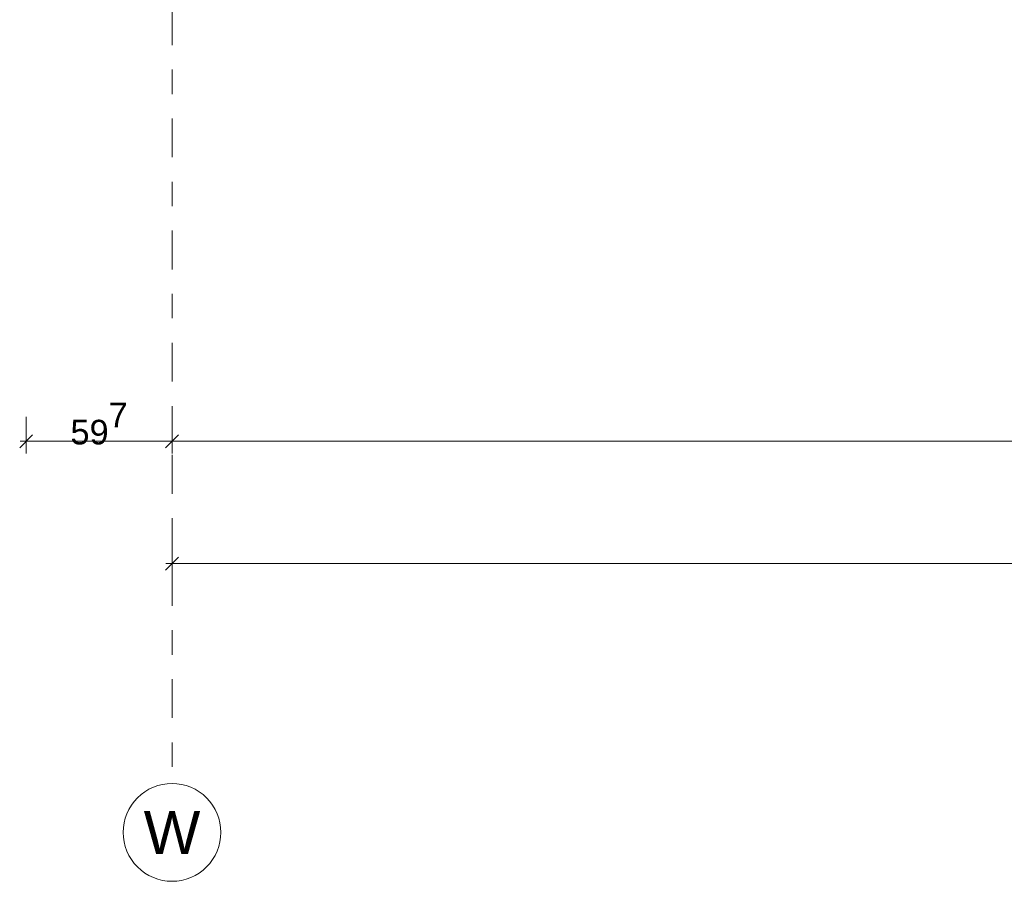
# Model space of a CAD drawing. Header units: metres. Extents: x -180 to 4, y -47 to 4.
# Tile 1 of 256: x -176.04 to -172.01, y -46.57 to -43.05. Entities that reach past the tile are written whole.
import ezdxf

# ---------------------------------------------------------------- set-up
doc = ezdxf.new("R2010")
doc.units = ezdxf.units.M
doc.header["$LTSCALE"] = 0.05
doc.header["$PDMODE"] = 1
doc.header["$PDSIZE"] = -2
doc.linetypes.add('Linienart-53', pattern=[5.291531, 3.175, -1.058062, 0.352704, -0.705764])
doc.layers.get('0').update_dxf_attribs({"lineweight": 25})
doc.layers.add('70 -71 Achsen- 1 Gebäudeachsen', color=7, linetype='Linienart-53', lineweight=18)
doc.layers.add('Keine', color=7, linetype='Continuous', lineweight=9)
doc.layers.add('70 -76 Bemaßung- 2 Allgemein', color=7, linetype='Continuous', lineweight=5, true_color=0x6666cc)
doc.styles.add('Arial', font='arial.ttf')
doc.dimstyles.new('k+k_klein', dxfattribs={"dimtxt": 0.075516, "dimasz": 0.05302, "dimexe": 0.05, "dimexo": 0.15, "dimgap": 0.005, "dimtad": 1, "dimdec": 3, "dimtxsty": 'Arial', "dimblk": 'VW_SLASH-2', "dimblk1": 'VW_SLASH-2', "dimblk2": 'VW_SLASH-2', "dimcen": 0, "dimdle": 0.025, "dimadec": 3, "dimazin": 0, "dimtfac": 0.75, "dimtdec": 3, "dimtix": 1, "dimtmove": 0, "dimatfit": 0, "dimldrblk": 'VW_FILLEDARROW', "dimfxl": 0.1, "dimfxlon": 1, "dimfrac": 2, "dimtolj": 1, "dimarcsym": 0})

# ---------------------------------------------------------------- blocks, each defined once
blk = doc.blocks.new('VW_SLASH-2')
at = {"color": 0, "linetype": 'ByBlock', "lineweight": -2, "transparency": 16777216}
blk.add_line((0.472, 0), (-1, 0), dxfattribs=at)
at = {"color": 0, "lineweight": 5, "transparency": 16777216, "flags": 128}
blk.add_lwpolyline([(0.5, 0.5), (-0.5, -0.5)], dxfattribs=at)
blk = doc.blocks.new('*D2208')
at = {"layer": '70 -76 Bemaßung- 2 Allgemein', "color": 0, "lineweight": -2}
for p, q in [((-175.421, -45.172), (-175.421, -45.322)), ((-167.821, -45.172), (-167.821, -45.322)), ((-167.874, -45.272), (-175.368, -45.272))]:
    blk.add_line(p, q, dxfattribs=at)
at = {"layer": 'Defpoints', "color": 0}
for p in [(-175.421, -42.294), (-167.821, -42.294), (-175.421, -45.272)]:
    blk.add_point(p, dxfattribs=at)
at = {"layer": '70 -76 Bemaßung- 2 Allgemein', "color": 0, "lineweight": -2, "xscale": 0.05302001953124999, "yscale": 0.05302001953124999, "zscale": 0.05302001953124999, "rotation": 180}
blk.add_blockref('VW_SLASH-2', (-175.421, -45.272), dxfattribs=at)
at = {"layer": '70 -76 Bemaßung- 2 Allgemein', "color": 0, "lineweight": -2, "xscale": 0.05302001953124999, "yscale": 0.05302001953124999, "zscale": 0.05302001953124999}
blk.add_blockref('VW_SLASH-2', (-167.821, -45.272), dxfattribs=at)
at = {"layer": '70 -76 Bemaßung- 2 Allgemein', "color": 0, "insert": (-171.621, -45.2066), "char_height": 0.10069, "attachment_point": 5, "style": 'Arial'}
blk.add_mtext('\\A1;7,60', dxfattribs=at)
blk = doc.blocks.new('VW_FILLEDARROW')
at = {"linetype": 'Continuous', "lineweight": 0, "transparency": 16777216}
blk.add_hatch(color=0, dxfattribs=at).paths.add_polyline_path([(-2.829, 0.758), (0, 0), (-2.829, -0.758)])
at = {"color": 0, "lineweight": 5, "transparency": 16777216, "flags": 128}
blk.add_lwpolyline([(-2.829, 0.758), (0, 0), (-2.829, -0.758)], close=True, dxfattribs=at)
blk = doc.blocks.new('*D2260')
at = {"layer": '70 -76 Bemaßung- 2 Allgemein', "color": 0, "lineweight": -2}
for p, q in [((-176.018, -44.672), (-176.018, -44.822)), ((-175.421, -44.672), (-175.421, -44.822)), ((-175.474, -44.772), (-175.965, -44.772))]:
    blk.add_line(p, q, dxfattribs=at)
at = {"layer": 'Defpoints', "color": 0}
for p in [(-176.018, -31.197), (-175.421, -31.197), (-176.018, -44.772)]:
    blk.add_point(p, dxfattribs=at)
at = {"layer": '70 -76 Bemaßung- 2 Allgemein', "color": 0, "lineweight": -2, "xscale": 0.05302001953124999, "yscale": 0.05302001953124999, "zscale": 0.05302001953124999, "rotation": 180}
blk.add_blockref('VW_SLASH-2', (-176.018, -44.772), dxfattribs=at)
at = {"layer": '70 -76 Bemaßung- 2 Allgemein', "color": 0, "lineweight": -2, "xscale": 0.05302001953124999, "yscale": 0.05302001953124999, "zscale": 0.05302001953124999}
blk.add_blockref('VW_SLASH-2', (-175.421, -44.772), dxfattribs=at)
at = {"layer": '70 -76 Bemaßung- 2 Allgemein', "color": 0, "insert": (-175.7195, -44.6997), "char_height": 0.100689, "attachment_point": 5, "style": 'Arial'}
blk.add_mtext('\\A1;59\\S7^ ;', dxfattribs=at)
blk = doc.blocks.new('*D2261')
at = {"layer": '70 -76 Bemaßung- 2 Allgemein', "color": 0, "lineweight": -2}
for p, q in [((-175.421, -44.672), (-175.421, -44.822)), ((-160.221, -44.872), (-160.221, -44.722)), ((-160.274, -44.772), (-175.368, -44.772))]:
    blk.add_line(p, q, dxfattribs=at)
at = {"layer": 'Defpoints', "color": 0}
for p in [(-175.421, -31.197), (-175.421, -44.772), (-160.221, -45.272)]:
    blk.add_point(p, dxfattribs=at)
at = {"layer": '70 -76 Bemaßung- 2 Allgemein', "color": 0, "lineweight": -2, "xscale": 0.05302001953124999, "yscale": 0.05302001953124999, "zscale": 0.05302001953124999, "rotation": 180}
blk.add_blockref('VW_SLASH-2', (-175.421, -44.772), dxfattribs=at)
at = {"layer": '70 -76 Bemaßung- 2 Allgemein', "color": 0, "lineweight": -2, "xscale": 0.05302001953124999, "yscale": 0.05302001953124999, "zscale": 0.05302001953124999}
blk.add_blockref('VW_SLASH-2', (-160.221, -44.772), dxfattribs=at)
at = {"layer": '70 -76 Bemaßung- 2 Allgemein', "color": 0, "insert": (-167.821, -44.7066), "char_height": 0.10069, "attachment_point": 5, "style": 'Arial'}
blk.add_mtext('\\A1;15,20', dxfattribs=at)
blk = doc.blocks.new('_Achsen (3D)')
at = {"layer": '70 -71 Achsen- 1 Gebäudeachsen', "transparency": 33554687}
blk.add_line((-175.421, 3.8), (-175.421, -46.172), dxfattribs=at)
at = {"color": 255, "transparency": 33554687}
blk.add_wipeout([(-175.421, -46.172), (-175.4014, -46.173), (-175.382, -46.1759), (-175.3629, -46.1807), (-175.3445, -46.1873), (-175.3267, -46.1957), (-175.3099, -46.2057), (-175.2941, -46.2174), (-175.2796, -46.2306), (-175.2664, -46.2452), (-175.2547, -46.2609), (-175.2446, -46.2778), (-175.2362, -46.2955), (-175.2296, -46.314), (-175.2248, -46.333), (-175.222, -46.3524), (-175.221, -46.372), (-175.222, -46.3916), (-175.2248, -46.4111), (-175.2296, -46.4301), (-175.2362, -46.4486), (-175.2446, -46.4663), (-175.2547, -46.4832), (-175.2664, -46.4989), (-175.2796, -46.5135), (-175.2941, -46.5266), (-175.3099, -46.5383), (-175.3267, -46.5484), (-175.3445, -46.5568), (-175.3629, -46.5634), (-175.382, -46.5682), (-175.4014, -46.5711), (-175.421, -46.572), (-175.4406, -46.5711), (-175.46, -46.5682), (-175.4791, -46.5634), (-175.4975, -46.5568), (-175.5153, -46.5484), (-175.5321, -46.5383), (-175.5479, -46.5266), (-175.5624, -46.5135), (-175.5756, -46.4989), (-175.5873, -46.4832), (-175.5974, -46.4663), (-175.6058, -46.4486), (-175.6124, -46.4301), (-175.6172, -46.4111), (-175.62, -46.3916), (-175.621, -46.372), (-175.62, -46.3524), (-175.6172, -46.333), (-175.6124, -46.314), (-175.6058, -46.2955), (-175.5974, -46.2778), (-175.5873, -46.2609), (-175.5756, -46.2452), (-175.5624, -46.2306), (-175.5479, -46.2174), (-175.5321, -46.2057), (-175.5153, -46.1957), (-175.4975, -46.1873), (-175.4791, -46.1807), (-175.46, -46.1759), (-175.4406, -46.173)], dxfattribs=at).dxf.layer = 'Keine'
at = {"layer": 'Keine', "transparency": 33554687, "flags": 128}
blk.add_lwpolyline([(-175.421, -46.172), (-175.4014, -46.173), (-175.382, -46.1759), (-175.3629, -46.1807), (-175.3445, -46.1873), (-175.3267, -46.1957), (-175.3099, -46.2057), (-175.2941, -46.2174), (-175.2796, -46.2306), (-175.2664, -46.2452), (-175.2547, -46.2609), (-175.2446, -46.2778), (-175.2362, -46.2955), (-175.2296, -46.314), (-175.2248, -46.333), (-175.222, -46.3524), (-175.221, -46.372), (-175.222, -46.3916), (-175.2248, -46.4111), (-175.2296, -46.4301), (-175.2362, -46.4486), (-175.2446, -46.4663), (-175.2547, -46.4832), (-175.2664, -46.4989), (-175.2796, -46.5135), (-175.2941, -46.5266), (-175.3099, -46.5383), (-175.3267, -46.5484), (-175.3445, -46.5568), (-175.3629, -46.5634), (-175.382, -46.5682), (-175.4014, -46.5711), (-175.421, -46.572), (-175.4406, -46.5711), (-175.46, -46.5682), (-175.4791, -46.5634), (-175.4975, -46.5568), (-175.5153, -46.5484), (-175.5321, -46.5383), (-175.5479, -46.5266), (-175.5624, -46.5135), (-175.5756, -46.4989), (-175.5873, -46.4832), (-175.5974, -46.4663), (-175.6058, -46.4486), (-175.6124, -46.4301), (-175.6172, -46.4111), (-175.62, -46.3916), (-175.621, -46.372), (-175.62, -46.3524), (-175.6172, -46.333), (-175.6124, -46.314), (-175.6058, -46.2955), (-175.5974, -46.2778), (-175.5873, -46.2609), (-175.5756, -46.2452), (-175.5624, -46.2306), (-175.5479, -46.2174), (-175.5321, -46.2057), (-175.5153, -46.1957), (-175.4975, -46.1873), (-175.4791, -46.1807), (-175.46, -46.1759), (-175.4406, -46.173)], close=True, dxfattribs=at)
at = {"layer": 'Keine', "transparency": 33554687, "insert": (-175.421, -46.372), "char_height": 0.1762, "attachment_point": 5, "line_spacing_factor": 0.970891, "style": 'Arial'}
blk.add_mtext('W', dxfattribs=at)
blk = doc.blocks.new('Gruppe-1910')
at = {"layer": '70 -76 Bemaßung- 2 Allgemein'}
dim = blk.add_aligned_dim(p1=(-167.82099996, -42.29404198), p2=(-175.42099996, -42.29404198), distance=2.978, text='7,60', dimstyle='k+k_klein', override={"dimtxt": 0.100689, "dimgap": 0.005, "dimdec": 8, "dimpost": '<>', "dimtxsty": 'Arial', "dimtmove": 2}, dxfattribs=at)
dim.commit()
dim.dimension.update_dxf_attribs({"geometry": '*D2208', "text_midpoint": (-171.62099996, -45.20657844)})
blk = doc.blocks.new('Gruppe-1914')
at = {"layer": '70 -76 Bemaßung- 2 Allgemein'}
for base, p1, p2, text, picture, middle in [((-176.01799996, -44.77204198), (-175.42099996, -31.19704198), (-176.01799996, -31.19704198), '59\\S7^ ;', '*D2260', (-175.71949996, -44.69971483)), ((-175.42099996, -44.77204198), (-160.22099996, -45.27204198), (-175.42099996, -31.19704198), '15,20', '*D2261', (-167.82099996, -44.70657844))]:
    dim = blk.add_linear_dim(base=base, p1=p1, p2=p2, text=text, dimstyle='k+k_klein', override={"dimtxt": 0.100689, "dimgap": 0.005, "dimdec": 8, "dimpost": '<>', "dimtxsty": 'Arial', "dimtmove": 2}, dxfattribs=at)
    dim.commit()
    dim.dimension.update_dxf_attribs({"geometry": picture, "text_midpoint": middle})
blk = doc.blocks.new('_Dach_2D Bemaßung_ Beschriftung (2D)')
at = {"layer": '70 -76 Bemaßung- 2 Allgemein'}
for name in ['Gruppe-1914', 'Gruppe-1910']:
    blk.add_blockref(name, (0, 0), dxfattribs=at)

msp = doc.modelspace()

# ---------------------------------------------------------------- block references
at = {"layer": 'Keine', "color": 1}
msp.add_blockref('_Dach_2D Bemaßung_ Beschriftung (2D)', (0, 0), dxfattribs=at)

# ---------------------------------------------------------------- next in the draw order: block references
msp.add_blockref('_Achsen (3D)', (0, 0), dxfattribs=at)

doc.saveas('drawing.dxf')
